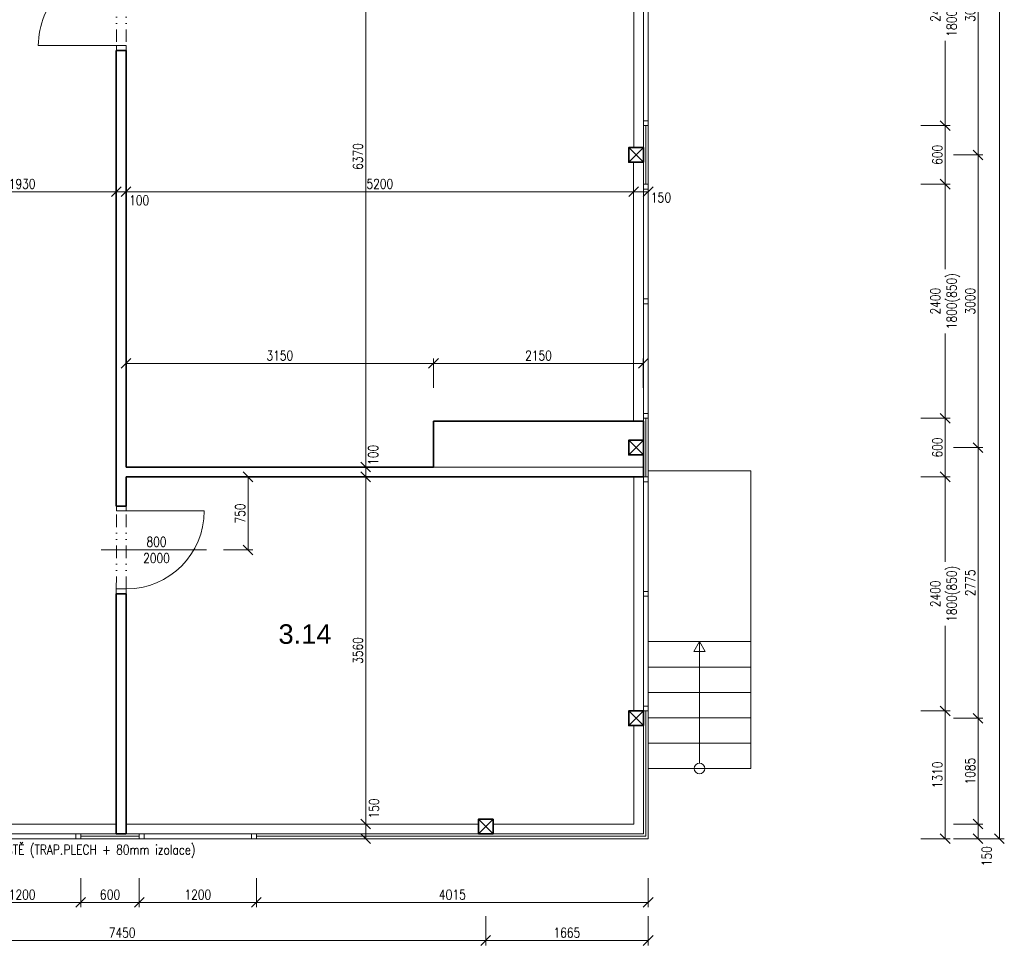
# Model space of a CAD drawing. Header units: millimetres. Extents: x -485339 to 286898, y -1189934 to 1602269.
# Tile 143 of 230: x -66166 to -56076, y -704222 to -694733. Entities that reach past the tile are written whole.
import ezdxf

# ---------------------------------------------------------------- set-up
doc = ezdxf.new("R2010")
doc.units = ezdxf.units.MM
doc.header["$LTSCALE"] = 10
doc.linetypes.add('DĚLICÍ2', pattern=[15.875, 6.35, -3.175, 0, -3.175, 0, -3.175])
doc.layers.get('Defpoints').update_dxf_attribs({"lineweight": 0})
for name, color, linetype, lineweight, true_color in [('BOUR_DVEŘE', 7, 'Continuous', 18, 0x4ccd32), ('BOUR_OBV.PLÁŠT', 7, 'Continuous', 18, 0x4ccd32), ('BOUR_OKNA', 7, 'Continuous', 18, 0x4ccd32), ('BOURÁNÍ_POPIS', 7, 'Continuous', 18, 0x4ccd32)]:
    doc.layers.add(name, color=color, linetype=linetype, lineweight=lineweight, true_color=true_color)
for name, color, linetype, lineweight in [('St__otvory_dveře', 40, 'Continuous', 18), ('St_kóty', 132, 'Continuous', 18), ('St_lehký obvodový plášť', 152, 'Continuous', 18), ('St_plocha_místnosti', 250, 'Continuous', 18), ('St_popis_otvory', 40, 'Continuous', 18), ('St_sloupy_opláštění_půdorys', 25, 'Continuous', 35), ('St_čáry_obrys', 5, 'Continuous', 35), ('St_čáry_plné', 250, 'Continuous', 18)]:
    doc.layers.add(name, color=color, linetype=linetype, lineweight=lineweight)
doc.styles.add('Andy', font='arial.ttf')
doc.styles.get("Standard").update_dxf_attribs({"font": 'simplex.shx', "width": 0.8})
doc.linetypes.add('ZIGZAG', pattern='A,0.00254,-5.08,[131,ltypeshp.shx,S=5.08,R=0,X=-5.08,Y=0],-10.16,[131,ltypeshp.shx,S=5.08,R=180,X=5.08,Y=0],-5.08', length=20.32254)
doc.dimstyles.new('stavebníM50 vnitřní', dxfattribs={"dimtxt": 100, "dimasz": 100, "dimexe": 50, "dimexo": 100, "dimgap": 30, "dimtad": 1, "dimdec": 0, "dimtxsty": 'Standard', "dimblk": 'OBLIQUE', "dimcen": 2.5, "dimclrd": 256, "dimclre": 256, "dimclrt": 256, "dimadec": 0, "dimazin": 0, "dimtfac": 1, "dimtdec": 0, "dimtmove": 2, "dimatfit": 2, "dimldrblk": 'OBLIQUE', "dimfxl": 250, "dimfxlon": 1, "dimlwd": -1, "dimlwe": -1, "dimarcsym": 0})

# ---------------------------------------------------------------- blocks, each defined once
blk = doc.blocks.new('G$C9C144299')
at = {"layer": 'St_lehký obvodový plášť', "color": 0, "ltscale": 2}
for points in [[(0, -50), (2400, -50), (2400, 0), (0, 0)], [(0, -50), (0, -50), (0, 0), (0, 0)], [(0, -50), (0, -50), (0, 0), (0, 0)], [(0, -50), (50, -50), (50, 0), (0, 0)], [(1225, -50), (1175, -50), (1175, 0), (1225, 0)], [(2400, -50), (2350, -50), (2350, 0), (2400, 0)]]:
    blk.add_lwpolyline(points, close=True, dxfattribs=at)
blk = doc.blocks.new('G$C2A6251B2')
at = {"layer": 'St_lehký obvodový plášť', "color": 0, "ltscale": 2}
for points in [[(0, -50), (1200, -50), (1200, 0), (0, 0)], [(0, -50), (50, -50), (50, 0), (0, 0)], [(1200, -50), (1150, -50), (1150, 0), (1200, 0)]]:
    blk.add_lwpolyline(points, close=True, dxfattribs=at)
blk = doc.blocks.new('G$CBB62DE26')
at = {"layer": 'St_sloupy_opláštění_půdorys', "ltscale": 2}
blk.add_lwpolyline([(-75, -150), (75, -150), (75, 0), (-75, 0)], close=True, dxfattribs=at)
for points in [[(-75, 0), (75, -150)], [(75, 0), (-75, -150)]]:
    blk.add_lwpolyline(points, dxfattribs=at)
blk = doc.blocks.new('G$CC1796412')
at = {"layer": 'St__otvory_dveře', "color": 0, "ltscale": 2}
blk.add_lwpolyline([(850, 1), (850, 801)], dxfattribs=at)
at = {"layer": 'St__otvory_dveře', "ltscale": 2}
for points in [[(50, 0), (0, 0), (0, -100), (50, -100)], [(900, 1), (850, 1), (850, -99), (900, -99)]]:
    blk.add_lwpolyline(points, close=True, dxfattribs=at)
at = {"layer": 'St__otvory_dveře', "linetype": 'DĚLICÍ2', "ltscale": 2}
for points in [[(50, 0), (850, 1)], [(50, -100), (850, -99)]]:
    blk.add_lwpolyline(points, dxfattribs=at)
at = {"layer": 'St__otvory_dveře', "color": 0, "ltscale": 2}
blk.add_arc((850, 1), 800, 90, 180, dxfattribs=at)
blk = doc.blocks.new('_OBLIQUE')
at = {"color": 0, "linetype": 'ByBlock'}
blk.add_line((-0.5, -0.5), (0.5, 0.5), dxfattribs=at)
blk = doc.blocks.new('*D5194')
at = {"layer": 'Defpoints', "color": 0}
for p in [(-67105, -694989), (-65175, -695049), (-65175, -696496)]:
    blk.add_point(p, dxfattribs=at)
at = {"layer": 'St_kóty'}
for p, q in [((-67105, -696246), (-67105, -696546)), ((-65175, -696246), (-65175, -696546)), ((-67105, -696496), (-65175, -696496))]:
    blk.add_line(p, q, dxfattribs=at)
at = {"layer": 'St_kóty', "linetype": 'ByBlock', "xscale": 100, "yscale": 100, "zscale": 100, "rotation": 180}
blk.add_blockref('_OBLIQUE', (-67105, -696496), dxfattribs=at)
at = {"layer": 'St_kóty', "linetype": 'ByBlock', "xscale": 100, "yscale": 100, "zscale": 100}
blk.add_blockref('_OBLIQUE', (-65175, -696496), dxfattribs=at)
at = {"layer": 'St_kóty', "insert": (-66140, -696416), "char_height": 100, "attachment_point": 5}
blk.add_mtext('1930', dxfattribs=at)
blk = doc.blocks.new('*D5195')
at = {"layer": 'Defpoints', "color": 0}
for p in [(-65175, -695049), (-65075, -695049), (-65075, -696496)]:
    blk.add_point(p, dxfattribs=at)
at = {"layer": 'St_kóty'}
for p, q in [((-65175, -696246), (-65175, -696546)), ((-65075, -696246), (-65075, -696546)), ((-65175, -696496), (-65075, -696496))]:
    blk.add_line(p, q, dxfattribs=at)
at = {"layer": 'St_kóty', "linetype": 'ByBlock', "xscale": 100, "yscale": 100, "zscale": 100, "rotation": 180}
blk.add_blockref('_OBLIQUE', (-65175, -696496), dxfattribs=at)
at = {"layer": 'St_kóty', "linetype": 'ByBlock', "xscale": 100, "yscale": 100, "zscale": 100}
blk.add_blockref('_OBLIQUE', (-65075, -696496), dxfattribs=at)
at = {"layer": 'St_kóty', "insert": (-64940, -696584), "char_height": 100, "attachment_point": 5}
blk.add_mtext('100', dxfattribs=at)
blk = doc.blocks.new('*D5196')
at = {"layer": 'Defpoints', "color": 0}
for p in [(-65075, -695049), (-59875, -696496), (-59875, -698849)]:
    blk.add_point(p, dxfattribs=at)
at = {"layer": 'St_kóty'}
for p, q in [((-65075, -696246), (-65075, -696546)), ((-59875, -696746), (-59875, -696446)), ((-65075, -696496), (-59875, -696496))]:
    blk.add_line(p, q, dxfattribs=at)
at = {"layer": 'St_kóty', "linetype": 'ByBlock', "xscale": 100, "yscale": 100, "zscale": 100, "rotation": 180}
blk.add_blockref('_OBLIQUE', (-65075, -696496), dxfattribs=at)
at = {"layer": 'St_kóty', "linetype": 'ByBlock', "xscale": 100, "yscale": 100, "zscale": 100}
blk.add_blockref('_OBLIQUE', (-59875, -696496), dxfattribs=at)
at = {"layer": 'St_kóty', "insert": (-62475, -696416), "char_height": 100, "attachment_point": 5}
blk.add_mtext('5200', dxfattribs=at)
blk = doc.blocks.new('*D5197')
at = {"layer": 'Defpoints', "color": 0}
for p in [(-59725, -696496), (-59725, -698769), (-59875, -698849)]:
    blk.add_point(p, dxfattribs=at)
at = {"layer": 'St_kóty'}
for p, q in [((-59875, -696746), (-59875, -696446)), ((-59725, -696746), (-59725, -696446)), ((-59875, -696496), (-59725, -696496))]:
    blk.add_line(p, q, dxfattribs=at)
at = {"layer": 'St_kóty', "linetype": 'ByBlock', "xscale": 100, "yscale": 100, "zscale": 100, "rotation": 180}
blk.add_blockref('_OBLIQUE', (-59875, -696496), dxfattribs=at)
at = {"layer": 'St_kóty', "linetype": 'ByBlock', "xscale": 100, "yscale": 100, "zscale": 100}
blk.add_blockref('_OBLIQUE', (-59725, -696496), dxfattribs=at)
at = {"layer": 'St_kóty', "insert": (-59594, -696556), "char_height": 100, "attachment_point": 5}
blk.add_mtext('150', dxfattribs=at)
blk = doc.blocks.new('*D5198')
at = {"layer": 'Defpoints', "color": 0}
for p in [(-61925, -698256), (-61925, -698849), (-65075, -699319)]:
    blk.add_point(p, dxfattribs=at)
at = {"layer": 'St_kóty'}
for p, q in [((-65075, -698506), (-65075, -698206)), ((-65075, -698256), (-61925, -698256)), ((-61925, -698506), (-61925, -698206))]:
    blk.add_line(p, q, dxfattribs=at)
at = {"layer": 'St_kóty', "linetype": 'ByBlock', "xscale": 100, "yscale": 100, "zscale": 100, "rotation": 180}
blk.add_blockref('_OBLIQUE', (-65075, -698256), dxfattribs=at)
at = {"layer": 'St_kóty', "linetype": 'ByBlock', "xscale": 100, "yscale": 100, "zscale": 100}
blk.add_blockref('_OBLIQUE', (-61925, -698256), dxfattribs=at)
at = {"layer": 'St_kóty', "insert": (-63500, -698176), "char_height": 100, "attachment_point": 5}
blk.add_mtext('3150', dxfattribs=at)
blk = doc.blocks.new('*D5200')
at = {"layer": 'Defpoints', "color": 0}
for p in [(-59775, -698256), (-61925, -698849), (-59775, -698849)]:
    blk.add_point(p, dxfattribs=at)
at = {"layer": 'St_kóty'}
for p, q in [((-61925, -698506), (-61925, -698206)), ((-61925, -698256), (-59775, -698256)), ((-59775, -698506), (-59775, -698206))]:
    blk.add_line(p, q, dxfattribs=at)
at = {"layer": 'St_kóty', "linetype": 'ByBlock', "xscale": 100, "yscale": 100, "zscale": 100, "rotation": 180}
blk.add_blockref('_OBLIQUE', (-61925, -698256), dxfattribs=at)
at = {"layer": 'St_kóty', "linetype": 'ByBlock', "xscale": 100, "yscale": 100, "zscale": 100}
blk.add_blockref('_OBLIQUE', (-59775, -698256), dxfattribs=at)
at = {"layer": 'St_kóty', "insert": (-60850, -698176), "char_height": 100, "attachment_point": 5}
blk.add_mtext('2150', dxfattribs=at)
blk = doc.blocks.new('*D5201')
at = {"layer": 'Defpoints', "color": 0}
for p in [(-64251, -699419), (-63826, -699419), (-64251, -700169)]:
    blk.add_point(p, dxfattribs=at)
at = {"layer": 'St_kóty'}
for p, q in [((-64076, -699419), (-63776, -699419)), ((-63826, -700169), (-63826, -699419)), ((-64076, -700169), (-63776, -700169))]:
    blk.add_line(p, q, dxfattribs=at)
at = {"layer": 'St_kóty', "linetype": 'ByBlock', "xscale": 100, "yscale": 100, "zscale": 100}
for p, rotation in [((-63826, -699419), 90), ((-63826, -700169), 270)]:
    blk.add_blockref('_OBLIQUE', p, dxfattribs=dict(at, rotation=rotation))
at = {"layer": 'St_kóty', "insert": (-63906, -699794), "char_height": 100, "attachment_point": 5, "rotation": 90}
blk.add_mtext('750', dxfattribs=at)
blk = doc.blocks.new('*D5202')
at = {"layer": 'Defpoints', "color": 0}
for p in [(-64890, -702979), (-62620, -702979), (-64890, -703129)]:
    blk.add_point(p, dxfattribs=at)
at = {"layer": 'St_kóty'}
for p, q in [((-62870, -702979), (-62570, -702979)), ((-62620, -703129), (-62620, -702979)), ((-62870, -703129), (-62570, -703129))]:
    blk.add_line(p, q, dxfattribs=at)
at = {"layer": 'St_kóty', "linetype": 'ByBlock', "xscale": 100, "yscale": 100, "zscale": 100}
for p, rotation in [((-62620, -702979), 90), ((-62620, -703129), 270)]:
    blk.add_blockref('_OBLIQUE', p, dxfattribs=dict(at, rotation=rotation))
at = {"layer": 'St_kóty', "insert": (-62535, -702819), "char_height": 100, "attachment_point": 5, "rotation": 90}
blk.add_mtext('150', dxfattribs=at)
blk = doc.blocks.new('*D5203')
at = {"layer": 'Defpoints', "color": 0}
for p in [(-62620, -699419), (-62425, -699419), (-64890, -702979)]:
    blk.add_point(p, dxfattribs=at)
at = {"layer": 'St_kóty'}
for p, q in [((-62525, -699419), (-62670, -699419)), ((-62620, -702979), (-62620, -699419)), ((-62870, -702979), (-62570, -702979))]:
    blk.add_line(p, q, dxfattribs=at)
at = {"layer": 'St_kóty', "linetype": 'ByBlock', "xscale": 100, "yscale": 100, "zscale": 100}
for p, rotation in [((-62620, -699419), 90), ((-62620, -702979), 270)]:
    blk.add_blockref('_OBLIQUE', p, dxfattribs=dict(at, rotation=rotation))
at = {"layer": 'St_kóty', "insert": (-62700, -701199), "char_height": 100, "attachment_point": 5, "rotation": 90}
blk.add_mtext('3560', dxfattribs=at)
blk = doc.blocks.new('*D5204')
at = {"layer": 'Defpoints', "color": 0}
for p in [(-62620, -699319), (-61925, -699319), (-62425, -699419)]:
    blk.add_point(p, dxfattribs=at)
at = {"layer": 'St_kóty'}
for p, q in [((-62370, -699319), (-62670, -699319)), ((-62620, -699419), (-62620, -699319)), ((-62525, -699419), (-62670, -699419))]:
    blk.add_line(p, q, dxfattribs=at)
at = {"layer": 'St_kóty', "linetype": 'ByBlock', "xscale": 100, "yscale": 100, "zscale": 100}
for p, rotation in [((-62620, -699319), 90), ((-62620, -699419), 270)]:
    blk.add_blockref('_OBLIQUE', p, dxfattribs=dict(at, rotation=rotation))
at = {"layer": 'St_kóty', "insert": (-62543, -699195), "char_height": 100, "attachment_point": 5, "rotation": 90}
blk.add_mtext('100', dxfattribs=at)
blk = doc.blocks.new('*D5205')
at = {"layer": 'Defpoints', "color": 0}
for p in [(-62620, -692949), (-61923, -692949), (-61925, -699319)]:
    blk.add_point(p, dxfattribs=at)
at = {"layer": 'St_kóty'}
for p, q in [((-62370, -692949), (-62670, -692949)), ((-62620, -699319), (-62620, -692949)), ((-62370, -699319), (-62670, -699319))]:
    blk.add_line(p, q, dxfattribs=at)
at = {"layer": 'St_kóty', "linetype": 'ByBlock', "xscale": 100, "yscale": 100, "zscale": 100}
for p, rotation in [((-62620, -692949), 90), ((-62620, -699319), 270)]:
    blk.add_blockref('_OBLIQUE', p, dxfattribs=dict(at, rotation=rotation))
at = {"layer": 'St_kóty', "insert": (-62700, -696134), "char_height": 100, "attachment_point": 5, "rotation": 90}
blk.add_mtext('6370', dxfattribs=at)
blk = doc.blocks.new('*D5225')
at = {"layer": 'Defpoints', "color": 0}
for p in [(-58903, -698819), (-58903, -699419), (-56682, -699419)]:
    blk.add_point(p, dxfattribs=at)
at = {"layer": 'St_kóty'}
for p, q in [((-56932, -698819), (-56632, -698819)), ((-56682, -698819), (-56682, -699419)), ((-56932, -699419), (-56632, -699419))]:
    blk.add_line(p, q, dxfattribs=at)
at = {"layer": 'St_kóty', "linetype": 'ByBlock', "xscale": 100, "yscale": 100, "zscale": 100}
for p, rotation in [((-56682, -698819), 90), ((-56682, -699419), 270)]:
    blk.add_blockref('_OBLIQUE', p, dxfattribs=dict(at, rotation=rotation))
at = {"layer": 'St_kóty', "insert": (-56762, -699119), "char_height": 100, "attachment_point": 5, "rotation": 90}
blk.add_mtext('600', dxfattribs=at)
blk = doc.blocks.new('*D5226')
at = {"layer": 'Defpoints', "color": 0}
for p in [(-58903, -699419), (-58903, -701819), (-56682, -701819)]:
    blk.add_point(p, dxfattribs=at)
at = {"layer": 'St_kóty'}
for p, q in [((-56932, -699419), (-56632, -699419)), ((-56682, -699419), (-56682, -700290)), ((-56682, -701819), (-56682, -700948)), ((-56932, -701819), (-56632, -701819))]:
    blk.add_line(p, q, dxfattribs=at)
at = {"layer": 'St_kóty', "linetype": 'ByBlock', "xscale": 100, "yscale": 100, "zscale": 100}
for p, rotation in [((-56682, -699419), 90), ((-56682, -701819), 270)]:
    blk.add_blockref('_OBLIQUE', p, dxfattribs=dict(at, rotation=rotation))
at = {"layer": 'St_kóty', "insert": (-56682, -700619), "char_height": 100, "attachment_point": 5, "rotation": 90}
blk.add_mtext('2400\\P1800(850)', dxfattribs=at)
blk = doc.blocks.new('*D5227')
at = {"layer": 'Defpoints', "color": 0}
for p in [(-58903, -701819), (-58878, -703129), (-56682, -703129)]:
    blk.add_point(p, dxfattribs=at)
at = {"layer": 'St_kóty'}
for p, q in [((-56932, -701819), (-56632, -701819)), ((-56682, -701819), (-56682, -703129)), ((-56932, -703129), (-56632, -703129))]:
    blk.add_line(p, q, dxfattribs=at)
at = {"layer": 'St_kóty', "linetype": 'ByBlock', "xscale": 100, "yscale": 100, "zscale": 100}
for p, rotation in [((-56682, -701819), 90), ((-56682, -703129), 270)]:
    blk.add_blockref('_OBLIQUE', p, dxfattribs=dict(at, rotation=rotation))
at = {"layer": 'St_kóty', "insert": (-56762, -702474), "char_height": 100, "attachment_point": 5, "rotation": 90}
blk.add_mtext('1310', dxfattribs=at)
blk = doc.blocks.new('*D5231')
at = {"layer": 'Defpoints', "color": 0}
for p in [(-58903, -693419), (-59750, -695819), (-56682, -695819)]:
    blk.add_point(p, dxfattribs=at)
at = {"layer": 'St_kóty'}
for p, q in [((-56932, -693419), (-56632, -693419)), ((-56682, -693419), (-56682, -694290)), ((-56682, -695819), (-56682, -694948)), ((-56932, -695819), (-56632, -695819))]:
    blk.add_line(p, q, dxfattribs=at)
at = {"layer": 'St_kóty', "linetype": 'ByBlock', "xscale": 100, "yscale": 100, "zscale": 100}
for p, rotation in [((-56682, -693419), 90), ((-56682, -695819), 270)]:
    blk.add_blockref('_OBLIQUE', p, dxfattribs=dict(at, rotation=rotation))
at = {"layer": 'St_kóty', "insert": (-56682, -694619), "char_height": 100, "attachment_point": 5, "rotation": 90}
blk.add_mtext('2400\\P1800(850)', dxfattribs=at)
blk = doc.blocks.new('*D5232')
at = {"layer": 'Defpoints', "color": 0}
for p in [(-59750, -695819), (-59750, -696419), (-56682, -696419)]:
    blk.add_point(p, dxfattribs=at)
at = {"layer": 'St_kóty'}
for p, q in [((-56932, -695819), (-56632, -695819)), ((-56682, -695819), (-56682, -696419)), ((-56932, -696419), (-56632, -696419))]:
    blk.add_line(p, q, dxfattribs=at)
at = {"layer": 'St_kóty', "linetype": 'ByBlock', "xscale": 100, "yscale": 100, "zscale": 100}
for p, rotation in [((-56682, -695819), 90), ((-56682, -696419), 270)]:
    blk.add_blockref('_OBLIQUE', p, dxfattribs=dict(at, rotation=rotation))
at = {"layer": 'St_kóty', "insert": (-56762, -696119), "char_height": 100, "attachment_point": 5, "rotation": 90}
blk.add_mtext('600', dxfattribs=at)
blk = doc.blocks.new('*D5233')
at = {"layer": 'Defpoints', "color": 0}
for p in [(-59750, -696419), (-59750, -698819), (-56682, -698819)]:
    blk.add_point(p, dxfattribs=at)
at = {"layer": 'St_kóty'}
for p, q in [((-56932, -696419), (-56632, -696419)), ((-56682, -696419), (-56682, -697290)), ((-56682, -698819), (-56682, -697948)), ((-56932, -698819), (-56632, -698819))]:
    blk.add_line(p, q, dxfattribs=at)
at = {"layer": 'St_kóty', "linetype": 'ByBlock', "xscale": 100, "yscale": 100, "zscale": 100}
for p, rotation in [((-56682, -696419), 90), ((-56682, -698819), 270)]:
    blk.add_blockref('_OBLIQUE', p, dxfattribs=dict(at, rotation=rotation))
at = {"layer": 'St_kóty', "insert": (-56682, -697619), "char_height": 100, "attachment_point": 5, "rotation": 90}
blk.add_mtext('2400\\P1800(850)', dxfattribs=at)
blk = doc.blocks.new('*D5238')
at = {"layer": 'Defpoints', "color": 0}
for p in [(-59925, -693119), (-59925, -696119), (-56345, -696119)]:
    blk.add_point(p, dxfattribs=at)
at = {"layer": 'St_kóty'}
for p, q in [((-56595, -693119), (-56295, -693119)), ((-56345, -693119), (-56345, -696119)), ((-56595, -696119), (-56295, -696119))]:
    blk.add_line(p, q, dxfattribs=at)
at = {"layer": 'St_kóty', "linetype": 'ByBlock', "xscale": 100, "yscale": 100, "zscale": 100}
for p, rotation in [((-56345, -693119), 90), ((-56345, -696119), 270)]:
    blk.add_blockref('_OBLIQUE', p, dxfattribs=dict(at, rotation=rotation))
at = {"layer": 'St_kóty', "insert": (-56425, -694619), "char_height": 100, "attachment_point": 5, "rotation": 90}
blk.add_mtext('3000', dxfattribs=at)
blk = doc.blocks.new('*D5239')
at = {"layer": 'Defpoints', "color": 0}
for p in [(-59925, -696119), (-59925, -699119), (-56345, -699119)]:
    blk.add_point(p, dxfattribs=at)
at = {"layer": 'St_kóty'}
for p, q in [((-56595, -696119), (-56295, -696119)), ((-56345, -696119), (-56345, -699119)), ((-56595, -699119), (-56295, -699119))]:
    blk.add_line(p, q, dxfattribs=at)
at = {"layer": 'St_kóty', "linetype": 'ByBlock', "xscale": 100, "yscale": 100, "zscale": 100}
for p, rotation in [((-56345, -696119), 90), ((-56345, -699119), 270)]:
    blk.add_blockref('_OBLIQUE', p, dxfattribs=dict(at, rotation=rotation))
at = {"layer": 'St_kóty', "insert": (-56425, -697619), "char_height": 100, "attachment_point": 5, "rotation": 90}
blk.add_mtext('3000', dxfattribs=at)
blk = doc.blocks.new('*D5240')
at = {"layer": 'Defpoints', "color": 0}
for p in [(-59925, -699119), (-59925, -701894), (-56345, -701894)]:
    blk.add_point(p, dxfattribs=at)
at = {"layer": 'St_kóty'}
for p, q in [((-56595, -699119), (-56295, -699119)), ((-56345, -699119), (-56345, -701894)), ((-56595, -701894), (-56295, -701894))]:
    blk.add_line(p, q, dxfattribs=at)
at = {"layer": 'St_kóty', "linetype": 'ByBlock', "xscale": 100, "yscale": 100, "zscale": 100}
for p, rotation in [((-56345, -699119), 90), ((-56345, -701894), 270)]:
    blk.add_blockref('_OBLIQUE', p, dxfattribs=dict(at, rotation=rotation))
at = {"layer": 'St_kóty', "insert": (-56425, -700506), "char_height": 100, "attachment_point": 5, "rotation": 90}
blk.add_mtext('2775', dxfattribs=at)
blk = doc.blocks.new('*D5241')
at = {"layer": 'Defpoints', "color": 0}
for p in [(-59925, -701894), (-59875, -702979), (-56345, -702979)]:
    blk.add_point(p, dxfattribs=at)
at = {"layer": 'St_kóty'}
for p, q in [((-56595, -701894), (-56295, -701894)), ((-56345, -701894), (-56345, -702979)), ((-56595, -702979), (-56295, -702979))]:
    blk.add_line(p, q, dxfattribs=at)
at = {"layer": 'St_kóty', "linetype": 'ByBlock', "xscale": 100, "yscale": 100, "zscale": 100}
for p, rotation in [((-56345, -701894), 90), ((-56345, -702979), 270)]:
    blk.add_blockref('_OBLIQUE', p, dxfattribs=dict(at, rotation=rotation))
at = {"layer": 'St_kóty', "insert": (-56425, -702436), "char_height": 100, "attachment_point": 5, "rotation": 90}
blk.add_mtext('1085', dxfattribs=at)
blk = doc.blocks.new('*D5242')
at = {"layer": 'Defpoints', "color": 0}
for p in [(-59875, -702979), (-59725, -703129), (-56345, -703129)]:
    blk.add_point(p, dxfattribs=at)
at = {"layer": 'St_kóty'}
for p, q in [((-56595, -702979), (-56295, -702979)), ((-56345, -702979), (-56345, -703129)), ((-56595, -703129), (-56295, -703129))]:
    blk.add_line(p, q, dxfattribs=at)
at = {"layer": 'St_kóty', "linetype": 'ByBlock', "xscale": 100, "yscale": 100, "zscale": 100}
for p, rotation in [((-56345, -702979), 90), ((-56345, -703129), 270)]:
    blk.add_blockref('_OBLIQUE', p, dxfattribs=dict(at, rotation=rotation))
at = {"layer": 'St_kóty', "insert": (-56256, -703307), "char_height": 100, "attachment_point": 5, "rotation": 90}
blk.add_mtext('150', dxfattribs=at)
blk = doc.blocks.new('*D5243')
at = {"layer": 'Defpoints', "color": 0}
for p in [(-59725, -684469), (-56126, -684469), (-59725, -703129)]:
    blk.add_point(p, dxfattribs=at)
at = {"layer": 'St_kóty'}
for p, q in [((-56376, -684469), (-56076, -684469)), ((-56126, -703129), (-56126, -684469)), ((-56376, -703129), (-56076, -703129))]:
    blk.add_line(p, q, dxfattribs=at)
at = {"layer": 'St_kóty', "linetype": 'ByBlock', "xscale": 100, "yscale": 100, "zscale": 100}
for p, rotation in [((-56126, -684469), 90), ((-56126, -703129), 270)]:
    blk.add_blockref('_OBLIQUE', p, dxfattribs=dict(at, rotation=rotation))
at = {"layer": 'St_kóty', "insert": (-56206, -693799), "char_height": 100, "attachment_point": 5, "rotation": 90}
blk.add_mtext('18660', dxfattribs=at)
blk = doc.blocks.new('*D5245')
at = {"layer": 'Defpoints', "color": 0}
for p in [(-63740, -703129), (-59725, -703129), (-63740, -703782)]:
    blk.add_point(p, dxfattribs=at)
at = {"layer": 'St_kóty'}
for p, q in [((-63740, -703532), (-63740, -703832)), ((-59725, -703532), (-59725, -703832)), ((-59725, -703782), (-63740, -703782))]:
    blk.add_line(p, q, dxfattribs=at)
at = {"layer": 'St_kóty', "linetype": 'ByBlock', "xscale": 100, "yscale": 100, "zscale": 100, "rotation": 180}
blk.add_blockref('_OBLIQUE', (-63740, -703782), dxfattribs=at)
at = {"layer": 'St_kóty', "linetype": 'ByBlock', "xscale": 100, "yscale": 100, "zscale": 100}
blk.add_blockref('_OBLIQUE', (-59725, -703782), dxfattribs=at)
at = {"layer": 'St_kóty', "insert": (-61732, -703702), "char_height": 100, "attachment_point": 5}
blk.add_mtext('4015', dxfattribs=at)
blk = doc.blocks.new('*D5246')
at = {"layer": 'Defpoints', "color": 0}
for p in [(-64940, -703104), (-63740, -703129), (-64940, -703782)]:
    blk.add_point(p, dxfattribs=at)
at = {"layer": 'St_kóty'}
for p, q in [((-64940, -703532), (-64940, -703832)), ((-63740, -703532), (-63740, -703832)), ((-63740, -703782), (-64940, -703782))]:
    blk.add_line(p, q, dxfattribs=at)
at = {"layer": 'St_kóty', "linetype": 'ByBlock', "xscale": 100, "yscale": 100, "zscale": 100, "rotation": 180}
blk.add_blockref('_OBLIQUE', (-64940, -703782), dxfattribs=at)
at = {"layer": 'St_kóty', "linetype": 'ByBlock', "xscale": 100, "yscale": 100, "zscale": 100}
blk.add_blockref('_OBLIQUE', (-63740, -703782), dxfattribs=at)
at = {"layer": 'St_kóty', "insert": (-64340, -703702), "char_height": 100, "attachment_point": 5}
blk.add_mtext('1200', dxfattribs=at)
blk = doc.blocks.new('*D5247')
at = {"layer": 'Defpoints', "color": 0}
for p in [(-65540, -703104), (-64940, -703104), (-65540, -703782)]:
    blk.add_point(p, dxfattribs=at)
at = {"layer": 'St_kóty'}
for p, q in [((-65540, -703532), (-65540, -703832)), ((-64940, -703532), (-64940, -703832)), ((-64940, -703782), (-65540, -703782))]:
    blk.add_line(p, q, dxfattribs=at)
at = {"layer": 'St_kóty', "linetype": 'ByBlock', "xscale": 100, "yscale": 100, "zscale": 100, "rotation": 180}
blk.add_blockref('_OBLIQUE', (-65540, -703782), dxfattribs=at)
at = {"layer": 'St_kóty', "linetype": 'ByBlock', "xscale": 100, "yscale": 100, "zscale": 100}
blk.add_blockref('_OBLIQUE', (-64940, -703782), dxfattribs=at)
at = {"layer": 'St_kóty', "insert": (-65240, -703702), "char_height": 100, "attachment_point": 5}
blk.add_mtext('600', dxfattribs=at)
blk = doc.blocks.new('*D5248')
at = {"layer": 'Defpoints', "color": 0}
for p in [(-66740, -703104), (-65540, -703104), (-66740, -703782)]:
    blk.add_point(p, dxfattribs=at)
at = {"layer": 'St_kóty'}
for p, q in [((-66740, -703532), (-66740, -703832)), ((-65540, -703532), (-65540, -703832)), ((-65540, -703782), (-66740, -703782))]:
    blk.add_line(p, q, dxfattribs=at)
at = {"layer": 'St_kóty', "linetype": 'ByBlock', "xscale": 100, "yscale": 100, "zscale": 100, "rotation": 180}
blk.add_blockref('_OBLIQUE', (-66740, -703782), dxfattribs=at)
at = {"layer": 'St_kóty', "linetype": 'ByBlock', "xscale": 100, "yscale": 100, "zscale": 100}
blk.add_blockref('_OBLIQUE', (-65540, -703782), dxfattribs=at)
at = {"layer": 'St_kóty', "insert": (-66140, -703702), "char_height": 100, "attachment_point": 5}
blk.add_mtext('1200', dxfattribs=at)
blk = doc.blocks.new('*D5255')
at = {"layer": 'Defpoints', "color": 0}
for p in [(-68840, -703004), (-61390, -703004), (-61390, -704172)]:
    blk.add_point(p, dxfattribs=at)
at = {"layer": 'St_kóty'}
for p, q in [((-68840, -703922), (-68840, -704222)), ((-61390, -703922), (-61390, -704222)), ((-68840, -704172), (-61390, -704172))]:
    blk.add_line(p, q, dxfattribs=at)
at = {"layer": 'St_kóty', "linetype": 'ByBlock', "xscale": 100, "yscale": 100, "zscale": 100, "rotation": 180}
blk.add_blockref('_OBLIQUE', (-68840, -704172), dxfattribs=at)
at = {"layer": 'St_kóty', "linetype": 'ByBlock', "xscale": 100, "yscale": 100, "zscale": 100}
blk.add_blockref('_OBLIQUE', (-61390, -704172), dxfattribs=at)
at = {"layer": 'St_kóty', "insert": (-65115, -704092), "char_height": 100, "attachment_point": 5}
blk.add_mtext('7450', dxfattribs=at)
blk = doc.blocks.new('*D5256')
at = {"layer": 'Defpoints', "color": 0}
for p in [(-61390, -703004), (-59725, -703129), (-59725, -704172)]:
    blk.add_point(p, dxfattribs=at)
at = {"layer": 'St_kóty'}
for p, q in [((-61390, -703922), (-61390, -704222)), ((-59725, -703922), (-59725, -704222)), ((-61390, -704172), (-59725, -704172))]:
    blk.add_line(p, q, dxfattribs=at)
at = {"layer": 'St_kóty', "linetype": 'ByBlock', "xscale": 100, "yscale": 100, "zscale": 100, "rotation": 180}
blk.add_blockref('_OBLIQUE', (-61390, -704172), dxfattribs=at)
at = {"layer": 'St_kóty', "linetype": 'ByBlock', "xscale": 100, "yscale": 100, "zscale": 100}
blk.add_blockref('_OBLIQUE', (-59725, -704172), dxfattribs=at)
at = {"layer": 'St_kóty', "insert": (-60558, -704092), "char_height": 100, "attachment_point": 5}
blk.add_mtext('1665', dxfattribs=at)

msp = doc.modelspace()

# ---------------------------------------------------------------- linework, layer by layer
at = {"layer": 'BOUR_OBV.PLÁŠT', "ltscale": 2}
for points in [[(-59724.9, -696418.8), (-59724.9, -695818.8), (-59774.9, -695818.8), (-59774.9, -696418.8)], [(-59724.9, -696418.8), (-59724.9, -696418.8), (-59774.9, -696418.8), (-59774.9, -696418.8)], [(-59724.9, -696418.8), (-59724.9, -696418.8), (-59774.9, -696418.8), (-59774.9, -696418.8)], [(-59724.9, -699418.8), (-59724.9, -698818.8), (-59774.9, -698818.8), (-59774.9, -699418.8)], [(-59724.9, -699418.8), (-59724.9, -699418.8), (-59774.9, -699418.8), (-59774.9, -699418.8)], [(-59724.9, -699418.8), (-59724.9, -699418.8), (-59774.9, -699418.8), (-59774.9, -699418.8)], [(-64940.1, -703078.8), (-65540.1, -703078.8), (-65540.1, -703128.8), (-64940.1, -703128.8)]]:
    msp.add_lwpolyline(points, close=True, dxfattribs=at)
at = {"layer": 'BOUR_OBV.PLÁŠT', "linetype": 'ZIGZAG', "ltscale": 0.2}
for points in [[(-59749.9, -696418.8), (-59749.9, -695818.8)], [(-59749.9, -699418.8), (-59749.9, -698818.8)], [(-59749.9, -703103.8), (-59749.9, -701818.8)], [(-64940.1, -703103.8), (-65540.1, -703103.8)], [(-59749.9, -703103.8), (-63740.1, -703103.8)]]:
    msp.add_lwpolyline(points, dxfattribs=at)
at = {"layer": 'BOUR_OBV.PLÁŠT', "ltscale": 2}
for points in [[(-59724.9, -703128.8), (-59724.9, -701818.8), (-59774.9, -701818.8), (-59774.9, -703078.8)], [(-59774.9, -703078.8), (-63740.1, -703078.8), (-63740.1, -703128.8), (-59724.9, -703128.8)]]:
    msp.add_lwpolyline(points, dxfattribs=at)
at = {"layer": 'St_popis_otvory'}
msp.add_lwpolyline([(-65331.8, -700168.8), (-64250.5, -700168.8)], dxfattribs=at)
at = {"layer": 'St_čáry_obrys', "ltscale": 2}
for p, q in [((-65075.3, -695048.8), (-65175.3, -695048.8)), ((-61925.3, -699318.8), (-65075.3, -699318.8)), ((-59774.9, -699418.8), (-65075.3, -699418.8))]:
    msp.add_line(p, q, dxfattribs=at)
for points in [[(-65175.3, -695048.8), (-65175.3, -699718.8)], [(-65075.3, -695048.8), (-65075.3, -699318.8)], [(-61925.3, -699318.8), (-61925.3, -698848.8)], [(-61925.3, -698848.8), (-59774.9, -698848.8)], [(-59774.9, -699418.8), (-59774.9, -698848.8)], [(-65075.3, -699418.8), (-65075.3, -699718.8)], [(-65074.5, -699718.8), (-65175.3, -699718.8)], [(-65074.5, -700618.8), (-65175.3, -700618.8)], [(-65175.3, -700618.8), (-65175.3, -703078.8)], [(-65075.3, -700618.8), (-65075.3, -703078.8)], [(-65076.3, -703078.8), (-65176.3, -703078.8)]]:
    msp.add_lwpolyline(points, dxfattribs=at)
at = {"layer": 'St_čáry_plné', "ltscale": 2}
for p, q in [((-58674.9, -699358.8), (-59724.9, -699358.8)), ((-58674.9, -701108.8), (-58674.9, -699358.8)), ((-59724.9, -701108.8), (-58674.9, -701108.8))]:
    msp.add_line(p, q, dxfattribs=at)
for points in [[(-59873.3, -693418.8), (-59873.3, -696043.8)], [(-59875.3, -696193.8), (-59875.3, -698848.8)], [(-61925.3, -699318.8), (-59774.9, -699318.8)], [(-59873.3, -699418.8), (-59873.3, -701818.8)], [(-59724.9, -701108.8), (-59724.9, -701368.8), (-58674.9, -701368.8), (-58674.9, -701108.8)], [(-59199.9, -702354.2), (-59199.9, -701108.8)], [(-59724.9, -701368.8), (-59724.9, -701628.8), (-58674.9, -701628.8), (-58674.9, -701368.8)], [(-59724.9, -701628.8), (-59724.9, -701888.8), (-58674.9, -701888.8), (-58674.9, -701628.8)], [(-59724.9, -701888.8), (-59724.9, -702148.8), (-58674.9, -702148.8), (-58674.9, -701888.8)], [(-59873.3, -701968.8), (-59873.3, -702978.8)], [(-59724.9, -702148.8), (-59724.9, -702408.8), (-58674.9, -702408.8), (-58674.9, -702148.8)], [(-65173.3, -702978.8), (-67104.9, -702978.8)], [(-61465.3, -702978.8), (-65073.3, -702978.8)], [(-59873.3, -702978.8), (-61315.3, -702978.8)], [(-59873.3, -702978.8), (-59874.9, -702978.8)]]:
    msp.add_lwpolyline(points, dxfattribs=at)
msp.add_lwpolyline([(-59199.9, -701108.8), (-59258.5, -701210.2), (-59141.3, -701210.2)], close=True, dxfattribs=at)
msp.add_circle((-59199.9, -702408.8), 54.6, dxfattribs=at)

# ---------------------------------------------------------------- block references
at = {"layer": 'BOUR_DVEŘE', "ltscale": 2, "xscale": -1}
for p, rotation in [((-65173.7, -694148.8), 89.99999999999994), ((-65075.3, -700618.8), 270)]:
    msp.add_blockref('G$CC1796412', p, dxfattribs=dict(at, rotation=rotation))
at = {"layer": 'BOUR_OKNA', "ltscale": 2}
for name, p, rotation in [('G$C9C144299', (-59774.9, -695818.8), 90), ('G$C9C144299', (-59774.9, -698818.8), 90), ('G$C9C144299', (-59774.9, -701818.8), 90), ('G$C2A6251B2', (-65540.1, -703128.8), 180), ('G$C2A6251B2', (-63740.1, -703128.8), 180)]:
    msp.add_blockref(name, p, dxfattribs=dict(at, rotation=rotation))
at = {"layer": 'St_sloupy_opláštění_půdorys', "ltscale": 2, "rotation": 90}
for p in [(-59924.9, -696118.8), (-59924.9, -699118.8), (-59924.9, -701893.8), (-61465.3, -703003.8)]:
    msp.add_blockref('G$CBB62DE26', p, dxfattribs=at)

# ---------------------------------------------------------------- texts
at = {"layer": 'BOURÁNÍ_POPIS', "width": 0.8}
msp.add_text('DEMONTÁŽ LEHKÉHO OBVODOVÉHO PLÁŠTĚ (TRAP.PLECH + 80mm izolace)', height=100, dxfattribs=at).set_placement((-68413.2, -703291.6))
at = {"layer": 'St_plocha_místnosti', "ltscale": 2, "style": 'Andy'}
msp.add_text('3.14', height=200, dxfattribs=at).set_placement((-63513.6, -701130.8))
at = {"layer": 'St_popis_otvory', "insert": (-64763.4, -700168.8), "char_height": 100, "width": 1342.526, "attachment_point": 5}
msp.add_mtext('800\\P2000', dxfattribs=at)

# ---------------------------------------------------------------- dimensions: what is measured, and where the dimension line sits
at = {"layer": 'St_kóty'}
for base, p1, p2, picture, middle in [((-56126, -684468.8), (-59724.9, -703128.8), (-59724.9, -684468.8), '*D5243', (-56206, -693798.8)), ((-62619.9, -692948.8), (-61925.3, -699318.8), (-61923.3, -692948.8), '*D5205', (-62699.9, -696133.8)), ((-56345.3, -696118.8), (-59924.9, -693118.8), (-59924.9, -696118.8), '*D5238', (-56425.3, -694618.8)), ((-56682.1, -696418.8), (-59749.9, -695818.8), (-59749.9, -696418.8), '*D5232', (-56762.1, -696118.8)), ((-56345.3, -699118.8), (-59924.9, -696118.8), (-59924.9, -699118.8), '*D5239', (-56425.3, -697618.8)), ((-56682.1, -699418.8), (-58903.4, -698818.8), (-58903.4, -699418.8), '*D5225', (-56762.1, -699118.8)), ((-56345.3, -701893.8), (-59924.9, -699118.8), (-59924.9, -701893.8), '*D5240', (-56425.3, -700506.3)), ((-62619.9, -699418.8), (-64890.1, -702978.8), (-62425.1, -699418.8), '*D5203', (-62699.9, -701198.8)), ((-63825.5, -699418.8), (-64250.5, -700168.8), (-64250.5, -699418.8), '*D5201', (-63905.5, -699793.8)), ((-56682.1, -703128.8), (-58903.4, -701818.8), (-58878.4, -703128.8), '*D5227', (-56762.1, -702473.8)), ((-56345.3, -702978.8), (-59924.9, -701893.8), (-59874.9, -702978.8), '*D5241', (-56425.3, -702436.3))]:
    dim = msp.add_linear_dim(base=base, p1=p1, p2=p2, angle=90, dimstyle='stavebníM50 vnitřní', dxfattribs=at)
    dim.commit()
    dim.dimension.update_dxf_attribs({"geometry": picture, "text_midpoint": middle})
for base, p1, p2, picture, middle in [((-56682.1, -695818.8), (-58903.4, -693418.8), (-59749.9, -695818.8), '*D5231', (-56682.1, -694618.8)), ((-56682.1, -698818.8), (-59749.9, -696418.8), (-59749.9, -698818.8), '*D5233', (-56682.1, -697618.8)), ((-56682.1, -701818.8), (-58903.4, -699418.8), (-58903.4, -701818.8), '*D5226', (-56682.1, -700618.8))]:
    dim = msp.add_linear_dim(base=base, p1=p1, p2=p2, angle=90, text='<>\\P1800(850)', dimstyle='stavebníM50 vnitřní', override={"dimtxsty": 'Standard'}, dxfattribs=at)
    dim.commit()
    dim.dimension.update_dxf_attribs({"geometry": picture, "text_midpoint": middle, "dimtype": 160})
for base, p1, p2, picture, middle in [((-65175.3, -696496.5), (-67104.9, -694988.8), (-65175.3, -695048.8), '*D5194', (-66140.1, -696416.5)), ((-59875.3, -696496.5), (-65075.3, -695048.8), (-59875.3, -698848.8), '*D5196', (-62475.3, -696416.5)), ((-61925.3, -698256.1), (-65075.3, -699318.8), (-61925.3, -698848.8), '*D5198', (-63500.3, -698176.1)), ((-59774.9, -698256.1), (-61925.3, -698848.8), (-59774.9, -698848.8), '*D5200', (-60850.1, -698176.1)), ((-61390.3, -704171.7), (-68840.1, -703003.8), (-61390.3, -703003.8), '*D5255', (-65115.2, -704091.7)), ((-59724.9, -704171.7), (-61390.3, -703003.8), (-59724.9, -703128.8), '*D5256', (-60557.6, -704091.7)), ((-66740.1, -703782.2), (-65540.1, -703103.8), (-66740.1, -703103.8), '*D5248', (-66140.1, -703702.2)), ((-65540.1, -703782.2), (-64940.1, -703103.8), (-65540.1, -703103.8), '*D5247', (-65240.1, -703702.2)), ((-64940.1, -703782.2), (-63740.1, -703128.8), (-64940.1, -703103.8), '*D5246', (-64340.1, -703702.2)), ((-63740.1, -703782.2), (-59724.9, -703128.8), (-63740.1, -703128.8), '*D5245', (-61732.5, -703702.2))]:
    dim = msp.add_linear_dim(base=base, p1=p1, p2=p2, dimstyle='stavebníM50 vnitřní', dxfattribs=at)
    dim.commit()
    dim.dimension.update_dxf_attribs({"geometry": picture, "text_midpoint": middle})
for base, p1, p2, picture, middle in [((-65075.3, -696496.5), (-65175.3, -695048.8), (-65075.3, -695048.8), '*D5195', (-64939.7, -696583.9)), ((-59724.9, -696496.5), (-59875.3, -698848.8), (-59724.9, -698768.8), '*D5197', (-59593.8, -696556.4))]:
    dim = msp.add_linear_dim(base=base, p1=p1, p2=p2, dimstyle='stavebníM50 vnitřní', dxfattribs=at)
    dim.commit()
    dim.dimension.update_dxf_attribs({"geometry": picture, "text_midpoint": middle, "dimtype": 160})
for base, p1, p2, picture, middle in [((-62619.9, -699318.8), (-62425.1, -699418.8), (-61925.3, -699318.8), '*D5204', (-62543.2, -699195.1)), ((-62619.9, -702978.8), (-64890.1, -703128.8), (-64890.1, -702978.8), '*D5202', (-62535.1, -702818.6)), ((-56345.3, -703128.8), (-59874.9, -702978.8), (-59724.9, -703128.8), '*D5242', (-56256.2, -703306.5))]:
    dim = msp.add_linear_dim(base=base, p1=p1, p2=p2, angle=90, dimstyle='stavebníM50 vnitřní', dxfattribs=at)
    dim.commit()
    dim.dimension.update_dxf_attribs({"geometry": picture, "text_midpoint": middle, "dimtype": 160})

doc.saveas('drawing.dxf')
